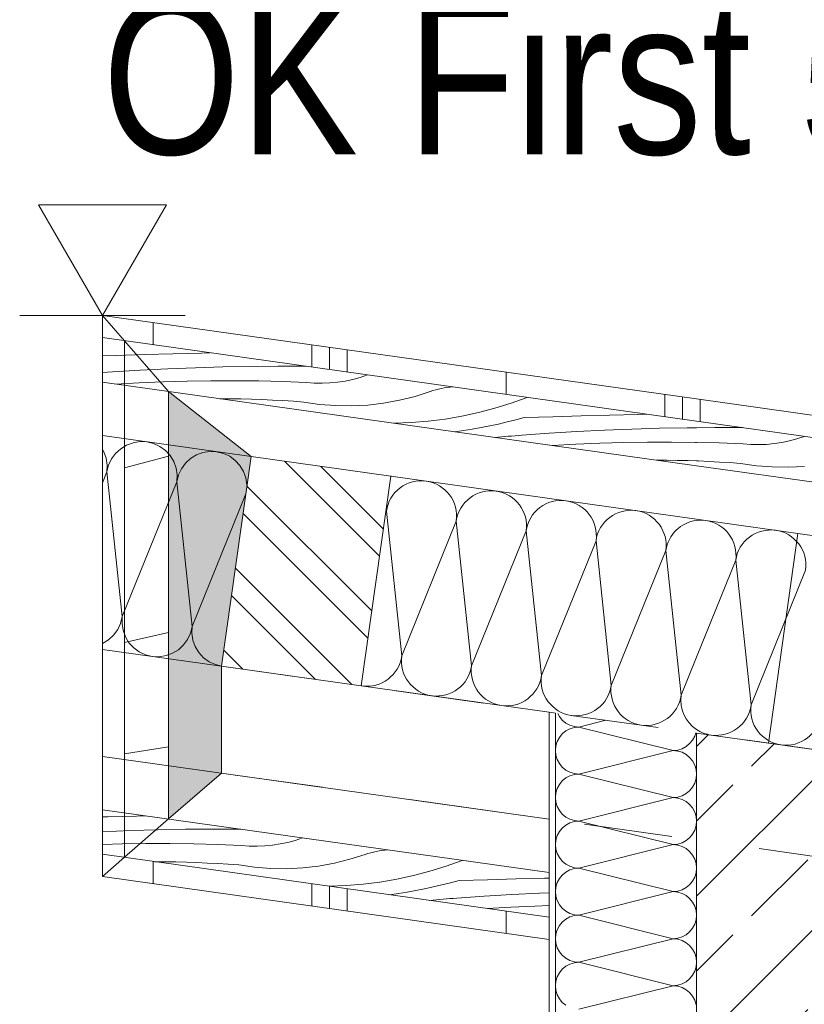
# Model space of a CAD drawing. Header units: metres. Extents: x 0 to 334, y 0 to 60.
# Tile 56 of 72: x 107.162 to 108.052, y 17.7 to 18.816. Entities that reach past the tile are written whole.
import ezdxf

# ---------------------------------------------------------------- set-up
doc = ezdxf.new("R2010")
doc.units = ezdxf.units.M
doc.header["$MEASUREMENT"] = 0
doc.linetypes.add('Strichlinie eng', pattern=[0.115, 0.075, -0.04])
for name, color, linetype in [('Neubau_0', 7, 'Continuous'), ('Neubau_10 Wand außen', 7, 'Continuous'), ('Neubau_24 Dachhaut', 7, 'Continuous'), ('Neubau_25 Dachsparren', 7, 'Continuous'), ('Neubau_70 Entwässerung_Regenwasser', 7, 'Continuous'), ('Neubau_94 Genehmigungsplanung Bemaßung', 7, 'Continuous')]:
    doc.layers.add(name, color=color, linetype=linetype)
doc.styles.add('ERSTELLTER_STIL_1', font='ARIALN.TTF')
pattern_1 = [(90, (111.53342, 12.92067), (-0.4, 0), []), (90, (111.51342, 12.92067), (-0.4, 0), []), (90, (111.49342, 12.92067), (-0.4, 0), []), (90, (111.71342, 13.92067), (-0.2, 0), [])]

# ---------------------------------------------------------------- blocks, each defined once
blk = doc.blocks.new('*X43', base_point=(111.5134, 12.9207))
at = {"layer": 'Neubau_24 Dachhaut', "color": 8, "linetype": 'Continuous', "lineweight": 9}
for p, q in [((107.9741, 18.203), (107.9297, 18.0932)), ((107.9741, 18.203), (107.9915, 18.039)), ((108.0534, 18.1918), (107.9915, 18.039))]:
    blk.add_line(p, q, dxfattribs=at)
for centre, start, end in [((107.9345, 18.2085), 82, 96.8946), ((107.9345, 18.2085), 352, 82), ((108.0137, 18.1974), 82, 172), ((108.0137, 18.1974), 352, 82), ((107.9519, 18.0445), 262, 352), ((108.0311, 18.0334), 172, 262), ((108.0311, 18.0334), 262, 352), ((107.9519, 18.0445), 236.3844, 262)]:
    blk.add_arc(centre, 0.04, start, end, dxfattribs=at)
blk = doc.blocks.new('*X58', base_point=(111.5134, 12.9207))
at = {"layer": 'Neubau_24 Dachhaut', "color": 8, "linetype": 'Continuous', "lineweight": 9}
for p, q in [((107.9297, 18.3533), (107.9504, 18.3535)), ((107.9504, 18.3535), (107.9817, 18.3534)), ((108.035, 18.3384), (108.0435, 18.3407)), ((108.0435, 18.3407), (108.0518, 18.3435)), ((107.9297, 18.3367), (107.9555, 18.336)), ((107.9555, 18.336), (107.9826, 18.3349)), ((107.9826, 18.3349), (107.9914, 18.3343)), ((107.9914, 18.3343), (108.0001, 18.3341)), ((108.0001, 18.3341), (108.0089, 18.3344)), ((108.0089, 18.3344), (108.0177, 18.3353)), ((108.0177, 18.3353), (108.0264, 18.3366)), ((108.0264, 18.3366), (108.035, 18.3384)), ((107.9297, 18.3156), (107.932, 18.3156)), ((107.932, 18.3156), (107.9438, 18.3151)), ((107.9438, 18.3151), (107.9557, 18.3144)), ((107.9557, 18.3144), (107.9676, 18.3137)), ((107.9676, 18.3137), (107.9795, 18.3129)), ((107.9795, 18.3129), (107.9975, 18.3102)), ((107.9975, 18.3102), (108.0156, 18.3088)), ((108.0156, 18.3088), (108.0338, 18.3085)), ((108.0338, 18.3085), (108.052, 18.3094))]:
    blk.add_line(p, q, dxfattribs=at)
blk = doc.blocks.new('*X59', base_point=(111.5134, 12.9207))
at = {"layer": 'Neubau_10 Wand außen', "color": 8, "linetype": 'Continuous', "lineweight": 9}
for p, q in [((107.7724, 18.0294), (107.7742, 18.0259)), ((107.7742, 18.0259), (107.7775, 18.0218)), ((107.7775, 18.0218), (107.7816, 18.0185)), ((107.7816, 18.0185), (107.7862, 18.0161)), ((107.7862, 18.0161), (107.7912, 18.0145)), ((107.827, 18.0217), (107.7964, 18.014)), ((107.7775, 18.0062), (107.7742, 18.0022)), ((107.7816, 18.0095), (107.7775, 18.0062)), ((107.7862, 18.012), (107.7816, 18.0095)), ((107.7912, 18.0135), (107.7862, 18.012)), ((107.7912, 18.0145), (107.7964, 18.014)), ((107.7964, 18.014), (107.7912, 18.0135)), ((107.9031, 17.9874), (107.7964, 18.014)), ((107.9277, 18.0038), (107.9288, 18.0074)), ((107.7717, 17.9976), (107.7702, 17.9926)), ((107.7742, 18.0022), (107.7717, 17.9976)), ((107.9179, 17.9919), (107.9219, 17.9952)), ((107.9219, 17.9952), (107.9252, 17.9992)), ((107.9252, 17.9992), (107.9277, 18.0038)), ((107.7702, 17.9926), (107.7697, 17.9874)), ((107.7697, 17.9874), (107.7702, 17.9822)), ((107.9031, 17.9874), (107.7964, 17.9607)), ((107.9031, 17.9874), (107.9083, 17.9879)), ((107.9083, 17.9868), (107.9031, 17.9874)), ((107.9083, 17.9879), (107.9133, 17.9894)), ((107.9133, 17.9853), (107.9083, 17.9868)), ((107.9133, 17.9894), (107.9179, 17.9919)), ((107.9179, 17.9829), (107.9133, 17.9853)), ((107.9219, 17.9795), (107.9179, 17.9829)), ((107.7702, 17.9822), (107.7717, 17.9772)), ((107.7717, 17.9772), (107.7742, 17.9725)), ((107.7742, 17.9725), (107.7775, 17.9685)), ((107.9252, 17.9755), (107.9219, 17.9795)), ((107.9277, 17.9709), (107.9252, 17.9755)), ((107.7775, 17.9685), (107.7816, 17.9652)), ((107.7816, 17.9652), (107.7862, 17.9627)), ((107.7862, 17.9627), (107.7912, 17.9612)), ((107.7912, 17.9602), (107.7862, 17.9587)), ((107.7912, 17.9612), (107.7964, 17.9607)), ((107.7964, 17.9607), (107.7912, 17.9602)), ((107.9031, 17.934), (107.7964, 17.9607)), ((107.9292, 17.9659), (107.9277, 17.9709)), ((107.9297, 17.9607), (107.9292, 17.9659)), ((107.9292, 17.9555), (107.9297, 17.9607)), ((107.7742, 17.9488), (107.7717, 17.9442)), ((107.7775, 17.9529), (107.7742, 17.9488)), ((107.7816, 17.9562), (107.7775, 17.9529)), ((107.7862, 17.9587), (107.7816, 17.9562)), ((107.9252, 17.9459), (107.9277, 17.9505)), ((107.9277, 17.9505), (107.9292, 17.9555)), ((107.7702, 17.9392), (107.7697, 17.934)), ((107.7717, 17.9442), (107.7702, 17.9392)), ((107.9133, 17.9361), (107.9179, 17.9385)), ((107.9179, 17.9385), (107.9219, 17.9418)), ((107.9219, 17.9418), (107.9252, 17.9459)), ((107.7697, 17.934), (107.7702, 17.9288)), ((107.7702, 17.9288), (107.7717, 17.9238)), ((107.9031, 17.934), (107.7964, 17.9074)), ((107.9031, 17.934), (107.9083, 17.9345)), ((107.9083, 17.9335), (107.9031, 17.934)), ((107.9083, 17.9345), (107.9133, 17.9361)), ((107.9133, 17.932), (107.9083, 17.9335)), ((107.9179, 17.9295), (107.9133, 17.932)), ((107.9219, 17.9262), (107.9179, 17.9295)), ((107.7717, 17.9238), (107.7742, 17.9192)), ((107.7742, 17.9192), (107.7775, 17.9152)), ((107.9252, 17.9222), (107.9219, 17.9262)), ((107.9277, 17.9176), (107.9252, 17.9222)), ((107.9292, 17.9126), (107.9277, 17.9176)), ((107.7775, 17.9152), (107.7816, 17.9119)), ((107.7816, 17.9119), (107.7862, 17.9094)), ((107.7862, 17.9053), (107.7816, 17.9029)), ((107.7862, 17.9094), (107.7912, 17.9079)), ((107.7912, 17.9068), (107.7862, 17.9053)), ((107.7912, 17.9079), (107.7964, 17.9074)), ((107.7964, 17.9074), (107.7912, 17.9068)), ((107.9031, 17.8807), (107.7964, 17.9074)), ((107.9297, 17.9074), (107.9292, 17.9126)), ((107.9292, 17.9022), (107.9297, 17.9074)), ((107.7742, 17.8955), (107.7717, 17.8909)), ((107.7775, 17.8995), (107.7742, 17.8955)), ((107.7816, 17.9029), (107.7775, 17.8995)), ((107.9252, 17.8925), (107.9277, 17.8972)), ((107.9277, 17.8972), (107.9292, 17.9022)), ((107.7702, 17.8859), (107.7697, 17.8807)), ((107.7717, 17.8909), (107.7702, 17.8859)), ((107.9083, 17.8812), (107.9133, 17.8827)), ((107.9133, 17.8827), (107.9179, 17.8852)), ((107.9179, 17.8852), (107.9219, 17.8885)), ((107.9219, 17.8885), (107.9252, 17.8925)), ((107.7697, 17.8807), (107.7702, 17.8755)), ((107.7702, 17.8755), (107.7717, 17.8705)), ((107.9031, 17.8807), (107.7964, 17.854)), ((107.9031, 17.8807), (107.9083, 17.8812)), ((107.9083, 17.8802), (107.9031, 17.8807)), ((107.9133, 17.8787), (107.9083, 17.8802)), ((107.9179, 17.8762), (107.9133, 17.8787)), ((107.9219, 17.8729), (107.9179, 17.8762)), ((107.9252, 17.8688), (107.9219, 17.8729)), ((107.7717, 17.8705), (107.7742, 17.8659)), ((107.7742, 17.8659), (107.7775, 17.8618)), ((107.7775, 17.8618), (107.7816, 17.8585)), ((107.9277, 17.8642), (107.9252, 17.8688)), ((107.9292, 17.8592), (107.9277, 17.8642)), ((107.7816, 17.8495), (107.7775, 17.8462)), ((107.7816, 17.8585), (107.7862, 17.8561)), ((107.7862, 17.852), (107.7816, 17.8495)), ((107.7862, 17.8561), (107.7912, 17.8545)), ((107.7912, 17.8535), (107.7862, 17.852)), ((107.7912, 17.8545), (107.7964, 17.854)), ((107.7964, 17.854), (107.7912, 17.8535)), ((107.9031, 17.8274), (107.7964, 17.854)), ((107.9277, 17.8438), (107.9292, 17.8488)), ((107.9297, 17.854), (107.9292, 17.8592)), ((107.9292, 17.8488), (107.9297, 17.854)), ((107.7717, 17.8376), (107.7702, 17.8326)), ((107.7742, 17.8422), (107.7717, 17.8376)), ((107.7775, 17.8462), (107.7742, 17.8422)), ((107.9219, 17.8352), (107.9252, 17.8392)), ((107.9252, 17.8392), (107.9277, 17.8438)), ((107.7702, 17.8326), (107.7697, 17.8274)), ((107.7697, 17.8274), (107.7702, 17.8222)), ((107.9031, 17.8274), (107.7964, 17.8007)), ((107.9031, 17.8274), (107.9083, 17.8279)), ((107.9083, 17.8268), (107.9031, 17.8274)), ((107.9083, 17.8279), (107.9133, 17.8294)), ((107.9133, 17.8253), (107.9083, 17.8268)), ((107.9133, 17.8294), (107.9179, 17.8319)), ((107.9179, 17.8319), (107.9219, 17.8352)), ((107.7702, 17.8222), (107.7717, 17.8172)), ((107.7717, 17.8172), (107.7742, 17.8125)), ((107.9179, 17.8229), (107.9133, 17.8253)), ((107.9219, 17.8195), (107.9179, 17.8229)), ((107.9252, 17.8155), (107.9219, 17.8195)), ((107.9277, 17.8109), (107.9252, 17.8155)), ((107.7742, 17.8125), (107.7775, 17.8085)), ((107.7775, 17.8085), (107.7816, 17.8052)), ((107.7816, 17.8052), (107.7862, 17.8027)), ((107.9292, 17.8059), (107.9277, 17.8109)), ((107.9297, 17.8007), (107.9292, 17.8059)), ((107.7775, 17.7929), (107.7742, 17.7888)), ((107.7816, 17.7962), (107.7775, 17.7929)), ((107.7862, 17.7987), (107.7816, 17.7962)), ((107.7862, 17.8027), (107.7912, 17.8012)), ((107.7912, 17.8002), (107.7862, 17.7987)), ((107.7912, 17.8012), (107.7964, 17.8007)), ((107.7964, 17.8007), (107.7912, 17.8002)), ((107.9031, 17.774), (107.7964, 17.8007)), ((107.9277, 17.7905), (107.9292, 17.7955)), ((107.9292, 17.7955), (107.9297, 17.8007)), ((107.7717, 17.7842), (107.7702, 17.7792)), ((107.7742, 17.7888), (107.7717, 17.7842)), ((107.9179, 17.7785), (107.9219, 17.7818)), ((107.9219, 17.7818), (107.9252, 17.7859)), ((107.9252, 17.7859), (107.9277, 17.7905)), ((107.7702, 17.7792), (107.7697, 17.774)), ((107.7697, 17.774), (107.7702, 17.7688)), ((107.9031, 17.774), (107.7964, 17.7474)), ((107.9031, 17.774), (107.9083, 17.7745)), ((107.9083, 17.7735), (107.9031, 17.774)), ((107.9083, 17.7745), (107.9133, 17.7761)), ((107.9133, 17.772), (107.9083, 17.7735)), ((107.9133, 17.7761), (107.9179, 17.7785)), ((107.9179, 17.7695), (107.9133, 17.772)), ((107.7702, 17.7688), (107.7717, 17.7638)), ((107.7717, 17.7638), (107.7742, 17.7592)), ((107.7742, 17.7592), (107.7775, 17.7552)), ((107.9219, 17.7662), (107.9179, 17.7695)), ((107.9252, 17.7622), (107.9219, 17.7662)), ((107.9277, 17.7576), (107.9252, 17.7622)), ((107.7775, 17.7552), (107.7816, 17.7519)), ((107.7816, 17.7519), (107.7862, 17.7494)), ((107.7862, 17.7494), (107.7912, 17.7479)), ((107.7912, 17.7479), (107.7964, 17.7474)), ((107.9292, 17.7526), (107.9277, 17.7576)), ((107.9297, 17.7474), (107.9292, 17.7526)), ((107.7775, 17.7395), (107.7742, 17.7355)), ((107.7816, 17.7429), (107.7775, 17.7395)), ((107.7862, 17.7453), (107.7816, 17.7429)), ((107.7912, 17.7468), (107.7862, 17.7453)), ((107.7964, 17.7474), (107.7912, 17.7468)), ((107.9031, 17.7207), (107.7964, 17.7474)), ((107.9252, 17.7325), (107.9277, 17.7372)), ((107.9277, 17.7372), (107.9292, 17.7422)), ((107.9292, 17.7422), (107.9297, 17.7474)), ((107.7702, 17.7259), (107.7697, 17.7207)), ((107.7717, 17.7309), (107.7702, 17.7259)), ((107.7742, 17.7355), (107.7717, 17.7309)), ((107.9179, 17.7252), (107.9219, 17.7285)), ((107.9219, 17.7285), (107.9252, 17.7325)), ((107.7697, 17.7207), (107.7702, 17.7155)), ((107.7702, 17.7155), (107.7717, 17.7105)), ((107.9031, 17.7207), (107.7964, 17.694)), ((107.9031, 17.7207), (107.9083, 17.7212)), ((107.9083, 17.7202), (107.9031, 17.7207)), ((107.9083, 17.7212), (107.9133, 17.7227)), ((107.9133, 17.7187), (107.9083, 17.7202)), ((107.9133, 17.7227), (107.9179, 17.7252)), ((107.9179, 17.7162), (107.9133, 17.7187)), ((107.9219, 17.7129), (107.9179, 17.7162)), ((107.7717, 17.7105), (107.7742, 17.7059)), ((107.7742, 17.7059), (107.7775, 17.7018)), ((107.9252, 17.7088), (107.9219, 17.7129)), ((107.9277, 17.7042), (107.9252, 17.7088)), ((107.9292, 17.6992), (107.9277, 17.7042)), ((107.7775, 17.7018), (107.7816, 17.6985))]:
    blk.add_line(p, q, dxfattribs=at)
blk = doc.blocks.new('*X60', base_point=(111.5134, 12.9207))
at = {"layer": 'Neubau_24 Dachhaut', "color": 8, "linetype": 'Continuous', "lineweight": 9}
for p, q in [((107.2576, 18.3261), (107.2561, 18.3285)), ((107.2767, 18.3295), (107.2709, 18.3242)), ((107.2834, 18.3336), (107.2767, 18.3295)), ((107.2907, 18.3363), (107.2834, 18.3336)), ((107.2985, 18.3375), (107.2907, 18.3363)), ((107.3063, 18.3372), (107.2985, 18.3375)), ((107.3139, 18.3354), (107.3063, 18.3372)), ((107.3211, 18.3321), (107.3139, 18.3354)), ((107.3274, 18.3274), (107.3211, 18.3321)), ((107.2603, 18.3188), (107.2576, 18.3261)), ((107.2615, 18.311), (107.2603, 18.3188)), ((107.2663, 18.3179), (107.263, 18.3108)), ((107.2709, 18.3242), (107.2663, 18.3179)), ((107.3327, 18.3217), (107.3274, 18.3274)), ((107.3368, 18.315), (107.3327, 18.3217)), ((107.3559, 18.3184), (107.3501, 18.3131)), ((107.3626, 18.3225), (107.3559, 18.3184)), ((107.37, 18.3252), (107.3626, 18.3225)), ((107.3777, 18.3264), (107.37, 18.3252)), ((107.3855, 18.3261), (107.3777, 18.3264)), ((107.3932, 18.3242), (107.3855, 18.3261)), ((107.4003, 18.3209), (107.3932, 18.3242)), ((107.4066, 18.3163), (107.4003, 18.3209)), ((107.2611, 18.3032), (107.2615, 18.311)), ((107.263, 18.3108), (107.2611, 18.3032)), ((107.3395, 18.3076), (107.3368, 18.315)), ((107.3407, 18.2999), (107.3395, 18.3076)), ((107.3455, 18.3068), (107.3422, 18.2997)), ((107.3501, 18.3131), (107.3455, 18.3068)), ((107.4119, 18.3105), (107.4066, 18.3163)), ((107.416, 18.3038), (107.4119, 18.3105)), ((107.2611, 18.3032), (107.2561, 18.2907)), ((107.2611, 18.3032), (107.2785, 18.1392)), ((107.3404, 18.292), (107.3407, 18.2999)), ((107.3422, 18.2997), (107.3404, 18.292)), ((107.4187, 18.2965), (107.416, 18.3038)), ((107.4199, 18.2887), (107.4187, 18.2965)), ((107.3404, 18.292), (107.2785, 18.1392)), ((107.3404, 18.292), (107.3577, 18.128)), ((107.4199, 18.2878), (107.4199, 18.2887)), ((107.4185, 18.2783), (107.3577, 18.128)), ((107.2766, 18.1315), (107.2785, 18.1392)), ((107.2785, 18.1392), (107.2782, 18.1313)), ((107.2733, 18.1244), (107.2766, 18.1315)), ((107.2782, 18.1313), (107.2794, 18.1236)), ((107.3559, 18.1204), (107.3577, 18.128)), ((107.3577, 18.128), (107.3574, 18.1202)), ((107.2629, 18.1128), (107.2687, 18.1181)), ((107.2687, 18.1181), (107.2733, 18.1244)), ((107.2794, 18.1236), (107.2821, 18.1162)), ((107.2821, 18.1162), (107.2861, 18.1095)), ((107.3526, 18.1133), (107.3559, 18.1204)), ((107.3574, 18.1202), (107.3586, 18.1124)), ((107.2561, 18.1086), (107.2562, 18.1087)), ((107.2562, 18.1087), (107.2629, 18.1128)), ((107.2861, 18.1095), (107.2915, 18.1037)), ((107.3422, 18.1016), (107.3479, 18.107)), ((107.3479, 18.107), (107.3526, 18.1133)), ((107.3586, 18.1124), (107.3613, 18.1051)), ((107.3613, 18.1051), (107.3654, 18.0984)), ((107.2915, 18.1037), (107.2978, 18.0991)), ((107.2978, 18.0991), (107.3049, 18.0958)), ((107.3049, 18.0958), (107.3125, 18.094)), ((107.3125, 18.094), (107.3204, 18.0937)), ((107.3204, 18.0937), (107.3281, 18.0949)), ((107.3281, 18.0949), (107.3355, 18.0976)), ((107.3355, 18.0976), (107.3422, 18.1016)), ((107.3654, 18.0984), (107.3707, 18.0926)), ((107.3707, 18.0926), (107.377, 18.088)), ((107.377, 18.088), (107.3841, 18.0847)), ((107.3841, 18.0847), (107.3911, 18.083))]:
    blk.add_line(p, q, dxfattribs=at)
blk = doc.blocks.new('*X61', base_point=(111.5134, 12.9207))
at = {"layer": 'Neubau_24 Dachhaut', "color": 8, "linetype": 'Continuous', "lineweight": 9}
for p, q in [((107.578, 18.2586), (107.577, 18.256)), ((107.578, 18.2586), (107.5954, 18.0946)), ((107.6572, 18.2475), (107.5954, 18.0946)), ((107.6572, 18.2475), (107.6746, 18.0835)), ((107.7365, 18.2364), (107.6746, 18.0835)), ((107.7365, 18.2364), (107.7538, 18.0724)), ((107.8157, 18.2252), (107.7538, 18.0724)), ((107.8157, 18.2252), (107.833, 18.0612)), ((107.8949, 18.2141), (107.833, 18.0612)), ((107.8949, 18.2141), (107.9123, 18.0501)), ((107.9297, 18.0932), (107.9123, 18.0501))]:
    blk.add_line(p, q, dxfattribs=at)
for centre, start, end in [((107.5892, 18.3379), 261.0255, 262), ((107.6176, 18.2531), 82, 172), ((107.6176, 18.2531), 352, 82), ((107.6969, 18.2419), 82, 172), ((107.6969, 18.2419), 352, 82), ((107.5384, 18.2642), 352, 2.5831), ((107.7761, 18.2308), 82, 172), ((107.7761, 18.2308), 352, 82), ((107.8553, 18.2197), 82, 172), ((107.8553, 18.2197), 352, 82), ((107.9345, 18.2085), 96.8946, 172), ((107.5558, 18.1002), 262, 352), ((107.635, 18.0891), 172, 262), ((107.635, 18.0891), 262, 352), ((107.7142, 18.0779), 172, 262), ((107.7142, 18.0779), 262, 352), ((107.7934, 18.0668), 172, 262), ((107.5558, 18.1002), 261.0255, 262), ((107.7934, 18.0668), 262, 352), ((107.8726, 18.0557), 172, 262), ((107.8726, 18.0557), 262, 352), ((107.9519, 18.0445), 172, 236.3844)]:
    blk.add_arc(centre, 0.04, start, end, dxfattribs=at)
blk = doc.blocks.new('*X62', base_point=(111.5134, 12.9207))
at = {"layer": 'Neubau_24 Dachhaut', "color": 8, "linetype": 'Continuous', "lineweight": 9}
for p, q in [((107.2561, 18.4348), (107.2714, 18.4353)), ((107.2714, 18.4353), (107.3037, 18.4362)), ((107.3037, 18.4362), (107.336, 18.4371)), ((107.336, 18.4371), (107.3682, 18.4379)), ((107.3682, 18.4379), (107.3781, 18.4382)), ((107.2676, 18.4167), (107.2988, 18.4185)), ((107.2988, 18.4185), (107.3301, 18.4201)), ((107.3301, 18.4201), (107.3614, 18.4213)), ((107.3614, 18.4213), (107.3927, 18.4222)), ((107.3927, 18.4222), (107.4239, 18.4228)), ((107.4239, 18.4228), (107.4552, 18.4231)), ((107.4552, 18.4231), (107.4865, 18.423)), ((107.2561, 18.4158), (107.2676, 18.4167)), ((107.352, 18.4062), (107.3791, 18.4066)), ((107.3791, 18.4066), (107.4062, 18.4066)), ((107.4062, 18.4066), (107.4333, 18.4063)), ((107.5313, 18.4062), (107.5399, 18.408)), ((107.5399, 18.408), (107.5484, 18.4103)), ((107.5484, 18.4103), (107.5567, 18.4131)), ((107.2707, 18.4028), (107.2978, 18.4043)), ((107.2978, 18.4043), (107.3249, 18.4054)), ((107.3249, 18.4054), (107.352, 18.4062)), ((107.4333, 18.4063), (107.4604, 18.4056)), ((107.4604, 18.4056), (107.4874, 18.4045)), ((107.4874, 18.4045), (107.4962, 18.4039)), ((107.4962, 18.4039), (107.505, 18.4037)), ((107.505, 18.4037), (107.5138, 18.404)), ((107.5138, 18.404), (107.5226, 18.4049)), ((107.5226, 18.4049), (107.5313, 18.4062)), ((107.6278, 18.3944), (107.6308, 18.3954)), ((107.6308, 18.3954), (107.6339, 18.3963)), ((107.6339, 18.3963), (107.6371, 18.3971)), ((107.6371, 18.3971), (107.6402, 18.3979)), ((107.6402, 18.3979), (107.6434, 18.3984)), ((107.6434, 18.3984), (107.6466, 18.3989)), ((107.6466, 18.3989), (107.6498, 18.3993)), ((107.6498, 18.3993), (107.6531, 18.3996)), ((107.3892, 18.3861), (107.4011, 18.3861)), ((107.4011, 18.3861), (107.413, 18.3859)), ((107.413, 18.3859), (107.4249, 18.3856)), ((107.4249, 18.3856), (107.4368, 18.3852)), ((107.4368, 18.3852), (107.4487, 18.3846)), ((107.4487, 18.3846), (107.4606, 18.384)), ((107.5749, 18.3811), (107.5928, 18.3844)), ((107.5928, 18.3844), (107.6105, 18.3888)), ((107.6105, 18.3888), (107.6278, 18.3944)), ((107.7375, 18.3877), (107.7194, 18.3811)), ((107.4606, 18.384), (107.4725, 18.3833)), ((107.4725, 18.3833), (107.4843, 18.3824)), ((107.4843, 18.3824), (107.5023, 18.3798)), ((107.5023, 18.3798), (107.5205, 18.3784)), ((107.5205, 18.3784), (107.5387, 18.3781)), ((107.5387, 18.3781), (107.5568, 18.379)), ((107.5568, 18.379), (107.5749, 18.3811)), ((107.701, 18.3754), (107.6823, 18.3704)), ((107.7194, 18.3811), (107.701, 18.3754)), ((107.6445, 18.3631), (107.6253, 18.3607)), ((107.6635, 18.3663), (107.6445, 18.3631)), ((107.6823, 18.3704), (107.6635, 18.3663)), ((107.7246, 18.3622), (107.7148, 18.3598)), ((107.7343, 18.3648), (107.7246, 18.3622)), ((107.7343, 18.3648), (107.7666, 18.3657)), ((107.7666, 18.3657), (107.7988, 18.3666)), ((107.7988, 18.3666), (107.8311, 18.3675)), ((107.8311, 18.3675), (107.8633, 18.3684)), ((107.8633, 18.3684), (107.8732, 18.3686)), ((107.6061, 18.3591), (107.5868, 18.3584)), ((107.6253, 18.3607), (107.6061, 18.3591)), ((107.6754, 18.3518), (107.6654, 18.3502)), ((107.6853, 18.3535), (107.6754, 18.3518)), ((107.6952, 18.3555), (107.6853, 18.3535)), ((107.705, 18.3575), (107.6952, 18.3555)), ((107.7148, 18.3598), (107.705, 18.3575)), ((107.8252, 18.3505), (107.8565, 18.3518)), ((107.8565, 18.3518), (107.8878, 18.3527)), ((107.8878, 18.3527), (107.9191, 18.3532)), ((107.9191, 18.3532), (107.9297, 18.3533)), ((107.6654, 18.3502), (107.6555, 18.3487)), ((107.7009, 18.3423), (107.7047, 18.3427)), ((107.7047, 18.3427), (107.7086, 18.343)), ((107.7086, 18.343), (107.7124, 18.3433)), ((107.7124, 18.3433), (107.7162, 18.3436)), ((107.7162, 18.3436), (107.72, 18.3439)), ((107.72, 18.3439), (107.7239, 18.3442)), ((107.7239, 18.3442), (107.7277, 18.3445)), ((107.7277, 18.3445), (107.7315, 18.3448)), ((107.7315, 18.3448), (107.7627, 18.3471)), ((107.7627, 18.3471), (107.794, 18.349)), ((107.794, 18.349), (107.8252, 18.3505)), ((107.7659, 18.3332), (107.7929, 18.3347)), ((107.7929, 18.3347), (107.82, 18.3359)), ((107.82, 18.3359), (107.8471, 18.3366)), ((107.8471, 18.3366), (107.8742, 18.337)), ((107.8742, 18.337), (107.9013, 18.3371)), ((107.9013, 18.3371), (107.9284, 18.3367)), ((107.9284, 18.3367), (107.9297, 18.3367)), ((107.8844, 18.3166), (107.8963, 18.3165)), ((107.8963, 18.3165), (107.9082, 18.3163)), ((107.9082, 18.3163), (107.9201, 18.316)), ((107.9201, 18.316), (107.9297, 18.3156))]:
    blk.add_line(p, q, dxfattribs=at)
blk = doc.blocks.new('*X63', base_point=(111.5134, 12.9207))
at = {"layer": 'Neubau_24 Dachhaut', "color": 8, "linetype": 'Continuous', "lineweight": 9}
for p, q in [((107.2561, 17.912), (107.2622, 17.9122)), ((107.2622, 17.9122), (107.2945, 17.9131)), ((107.2945, 17.9131), (107.3043, 17.9134)), ((107.2561, 17.8953), (107.2563, 17.8953)), ((107.2563, 17.8953), (107.2876, 17.8965)), ((107.2876, 17.8965), (107.3189, 17.8974)), ((107.3189, 17.8974), (107.3502, 17.898)), ((107.3502, 17.898), (107.3815, 17.8982)), ((107.3815, 17.8982), (107.4128, 17.8981)), ((107.2782, 17.8814), (107.3053, 17.8818)), ((107.3053, 17.8818), (107.3324, 17.8818)), ((107.3324, 17.8818), (107.3595, 17.8815)), ((107.4575, 17.8814), (107.4661, 17.8832)), ((107.4661, 17.8832), (107.4746, 17.8855)), ((107.4746, 17.8855), (107.4829, 17.8883)), ((107.2561, 17.8807), (107.2782, 17.8814)), ((107.3595, 17.8815), (107.3866, 17.8808)), ((107.3866, 17.8808), (107.4137, 17.8797)), ((107.4137, 17.8797), (107.4225, 17.879)), ((107.4225, 17.879), (107.4313, 17.8789)), ((107.4313, 17.8789), (107.44, 17.8792)), ((107.44, 17.8792), (107.4488, 17.88)), ((107.4488, 17.88), (107.4575, 17.8814)), ((107.5571, 17.8706), (107.5602, 17.8715)), ((107.5602, 17.8715), (107.5633, 17.8723)), ((107.5633, 17.8723), (107.5665, 17.873)), ((107.5665, 17.873), (107.5697, 17.8736)), ((107.5697, 17.8736), (107.5729, 17.8741)), ((107.5729, 17.8741), (107.5761, 17.8745)), ((107.5761, 17.8745), (107.5793, 17.8747)), ((107.3155, 17.8613), (107.3274, 17.8612)), ((107.3274, 17.8612), (107.3393, 17.861)), ((107.3393, 17.861), (107.3512, 17.8607)), ((107.3512, 17.8607), (107.3631, 17.8603)), ((107.3631, 17.8603), (107.3749, 17.8598)), ((107.3749, 17.8598), (107.3868, 17.8592)), ((107.5011, 17.8563), (107.519, 17.8595)), ((107.519, 17.8595), (107.5367, 17.864)), ((107.5367, 17.864), (107.554, 17.8695)), ((107.554, 17.8695), (107.5571, 17.8706)), ((107.6638, 17.8628), (107.6456, 17.8563)), ((107.3868, 17.8592), (107.3987, 17.8584)), ((107.3987, 17.8584), (107.4106, 17.8576)), ((107.4106, 17.8576), (107.4286, 17.855)), ((107.4286, 17.855), (107.4467, 17.8535)), ((107.4467, 17.8535), (107.4649, 17.8533)), ((107.4649, 17.8533), (107.4831, 17.8542)), ((107.4831, 17.8542), (107.5011, 17.8563)), ((107.6272, 17.8505), (107.6086, 17.8456)), ((107.6456, 17.8563), (107.6272, 17.8505)), ((107.5707, 17.8382), (107.5516, 17.8358)), ((107.5897, 17.8415), (107.5707, 17.8382)), ((107.6086, 17.8456), (107.5897, 17.8415)), ((107.6508, 17.8374), (107.641, 17.8349)), ((107.6606, 17.8399), (107.6508, 17.8374)), ((107.6606, 17.8399), (107.6928, 17.8408)), ((107.6928, 17.8408), (107.7251, 17.8417)), ((107.7251, 17.8417), (107.7573, 17.8426)), ((107.7573, 17.8426), (107.7626, 17.8428)), ((107.5323, 17.8343), (107.5131, 17.8335)), ((107.5516, 17.8358), (107.5323, 17.8343)), ((107.6016, 17.8269), (107.5917, 17.8253)), ((107.6115, 17.8287), (107.6016, 17.8269)), ((107.6214, 17.8306), (107.6115, 17.8287)), ((107.6312, 17.8327), (107.6214, 17.8306)), ((107.641, 17.8349), (107.6312, 17.8327)), ((107.7515, 17.8257), (107.7626, 17.8261)), ((107.5917, 17.8253), (107.5817, 17.8239)), ((107.6272, 17.8175), (107.631, 17.8178)), ((107.631, 17.8178), (107.6348, 17.8182)), ((107.6348, 17.8182), (107.6386, 17.8185)), ((107.6386, 17.8185), (107.6425, 17.8188)), ((107.6425, 17.8188), (107.6463, 17.8191)), ((107.6463, 17.8191), (107.6501, 17.8194)), ((107.6501, 17.8194), (107.6539, 17.8197)), ((107.6539, 17.8197), (107.6578, 17.82)), ((107.6578, 17.82), (107.689, 17.8222)), ((107.689, 17.8222), (107.7202, 17.8241)), ((107.7202, 17.8241), (107.7515, 17.8257)), ((107.6921, 17.8084), (107.7192, 17.8099)), ((107.7192, 17.8099), (107.7462, 17.811)), ((107.7462, 17.811), (107.7626, 17.8115))]:
    blk.add_line(p, q, dxfattribs=at)
blk = doc.blocks.new('*X65', base_point=(111.5134, 12.9207))
at = {"layer": 'Neubau_0', "color": 8, "linetype": 'Continuous', "lineweight": 9}
for p, q in [((107.3311, 18.3212), (107.2811, 18.308)), ((107.3311, 18.1211), (107.2811, 18.1097)), ((107.3311, 17.9915), (107.2811, 17.9836))]:
    blk.add_line(p, q, dxfattribs=at)

msp = doc.modelspace()

# ---------------------------------------------------------------- hatches: boundary and pattern name
at = {"layer": 'Neubau_0', "linetype": 'Continuous', "lineweight": 13}
h = msp.add_hatch(dxfattribs=at)
h.set_pattern_fill('Metall_Zinkblech_0001', style=0, pattern_type=2)
h.set_pattern_definition(pattern_1)
h.paths.add_polyline_path([(107.2561, 18.4806), (107.2811, 18.4518), (107.2811, 17.8663), (107.2561, 17.8446)])
at = {"layer": 'Neubau_0', "linetype": 'Continuous', "lineweight": 18}
msp.add_hatch(color=255, dxfattribs=at).paths.add_polyline_path([(107.3311, 18.3943), (107.4245, 18.3206), (107.3911, 18.0829), (107.3909, 17.9618), (107.3311, 17.9098)])
at = {"layer": 'Neubau_10 Wand außen', "linetype": 'Continuous', "lineweight": 0, "true_color": 0x000000}
h = msp.add_hatch(dxfattribs=at)
h.set_pattern_fill('Mörtel_0001', color=18, style=0, pattern_type=2)
h.set_pattern_definition([(45, (111.51342, 13.09567), (-0.0556847, 0.0556847), [0, -0.0525, 0, -0.07875]), (110, (111.68842, 13.09567), (0.0740008, 0.0269341), [0, -0.0385, 0, -0.0665])])
h.paths.add_polyline_path([(107.7627, 16.9007), (107.7697, 16.9007), (107.7697, 18.0297), (107.7627, 18.0307)])
h = msp.add_hatch(dxfattribs=at)
h.set_pattern_fill('Beton_Stahlbeton_0001', color=18, style=0, pattern_type=2)
h.set_pattern_definition([(45, (111.51342, 12.92067), (-0.0848528, 0.0848528), []), (45, (111.471, 12.9631), (-0.0848528, 0.0848528), [0.09, -0.03])])
h.paths.add_polyline_path([(107.9297, 18.0072), (107.9297, 16.8807), (107.9297, 16.7207), (108.1697, 16.7207), (108.1697, 16.5207), (108.1697, 17.9735), (108.0113, 17.9958)])
at = {"layer": 'Neubau_24 Dachhaut', "linetype": 'Continuous', "lineweight": 0, "true_color": 0x000000}
h = msp.add_hatch(dxfattribs=at)
h.set_pattern_fill('Metall_Zinkblech_0001', color=18, style=0, pattern_type=2)
h.set_pattern_definition(pattern_1)
h.paths.add_polyline_path([(107.9297, 18.3859), (107.2561, 18.4806), (107.2561, 18.4554), (107.9297, 18.3607)])
h = msp.add_hatch(dxfattribs=at)
h.set_pattern_fill('Metall_Zinkblech_0001', color=18, style=0, pattern_type=2)
h.set_pattern_definition(pattern_1)
h.paths.add_polyline_path([(107.9297, 18.3607), (109.7925, 18.0989), (109.7959, 18.1236), (107.9297, 18.3859)])
h = msp.add_hatch(dxfattribs=at)
h.set_pattern_fill('Metall_Zinkblech_0001', color=18, style=0, pattern_type=2)
h.set_pattern_definition(pattern_1)
h.paths.add_polyline_path([(107.2561, 17.8444), (107.7626, 17.7732), (107.7626, 17.7985), (107.2561, 17.8697)])
at = {"layer": 'Neubau_25 Dachsparren', "linetype": 'Continuous', "lineweight": 0, "true_color": 0x000000}
h = msp.add_hatch(dxfattribs=at)
h.set_pattern_fill('Metall_Stahl_0001', color=18, style=0, pattern_type=2)
h.set_pattern_definition([(135, (111.51342, 12.92067), (0.053033, 0.053033), []), (135, (111.495744, 12.90299), (0.053033, 0.053033), [])])
h.paths.add_polyline_path([(107.5495, 18.0607), (107.5829, 18.2983), (107.4245, 18.3206), (107.3911, 18.0829)])

# ---------------------------------------------------------------- linework, layer by layer
at = {"layer": 'Neubau_0', "color": 7, "linetype": 'Continuous', "lineweight": 9, "flags": 128}
for points in [[(107.2561, 18.4806), (107.2811, 18.4518), (107.2811, 17.8663), (107.2561, 17.8446)], [(107.2811, 18.4518), (107.3311, 18.3943), (107.3311, 17.9098), (107.2811, 17.8663)], [(107.3311, 18.3943), (107.4245, 18.3206), (107.3911, 18.0829), (107.3909, 17.9618), (107.3311, 17.9098)]]:
    msp.add_lwpolyline(points, close=True, dxfattribs=at)
at = {"layer": 'Neubau_10 Wand außen', "color": 7, "linetype": 'Continuous', "lineweight": 13}
msp.add_line((107.7627, 18.0307), (107.7627, 16.9807), dxfattribs=at)
at = {"layer": 'Neubau_10 Wand außen', "color": 7, "linetype": 'Continuous', "lineweight": 13, "flags": 128}
for points in [[(107.7697, 18.0297), (107.7697, 16.9007), (107.7697, 16.8807)], [(107.9297, 18.0072), (107.9297, 16.8807), (107.9297, 16.7207)]]:
    msp.add_lwpolyline(points, dxfattribs=at)
at = {"layer": 'Neubau_24 Dachhaut', "color": 7, "linetype": 'Continuous', "lineweight": 13}
for p, q in [((107.2561, 18.4806), (107.9297, 18.3859)), ((107.2561, 18.4554), (107.9297, 18.3607)), ((107.2561, 18.4049), (107.9297, 18.3102)), ((107.9297, 18.3859), (119.0417, 16.8242)), ((107.9297, 18.3102), (119.0417, 16.7485)), ((107.7626, 18.0307), (107.7627, 18.0307)), ((107.7627, 18.0307), (107.7697, 18.0297)), ((107.2561, 17.9807), (107.7626, 17.9096)), ((107.2561, 17.9201), (107.7626, 17.849)), ((107.2561, 17.8697), (107.7626, 17.7985)), ((107.2561, 17.8444), (107.7626, 17.7732))]:
    msp.add_line(p, q, dxfattribs=at)
at = {"layer": 'Neubau_24 Dachhaut', "color": 7, "linetype": 'Continuous', "lineweight": 9}
for p, q in [((107.7627, 17.9095), (107.7626, 17.9096)), ((107.7626, 17.849), (107.7627, 17.8489)), ((107.7627, 17.7732), (107.7626, 17.7732))]:
    msp.add_line(p, q, dxfattribs=at)
at = {"layer": 'Neubau_24 Dachhaut', "color": 7, "linetype": 'Continuous', "lineweight": 13, "flags": 128}
for points in [[(107.2561, 18.4806), (107.2561, 18.4554), (107.2561, 18.4049), (107.2561, 18.3443), (107.2561, 18.1019)], [(107.9297, 18.3607), (109.7925, 18.0989)], [(107.2561, 18.3443), (107.4245, 18.3206), (107.5829, 18.2983), (107.9297, 18.2496)], [(107.9297, 18.2496), (108.0447, 18.2334), (108.2031, 18.2112)], [(107.2561, 18.1019), (107.3911, 18.0829), (107.5495, 18.0607), (107.7626, 18.0307)], [(107.2561, 18.1019), (107.2561, 17.9807), (107.2561, 17.9201), (107.2561, 17.8697), (107.2561, 17.8444)], [(107.7626, 18.0307), (107.7626, 17.9096), (107.7626, 17.849), (107.7626, 17.7985), (107.7626, 17.7732)], [(107.9297, 18.0072), (108.0113, 17.9958), (108.1697, 17.9735)]]:
    msp.add_lwpolyline(points, dxfattribs=at)
at = {"layer": 'Neubau_25 Dachsparren', "color": 7, "linetype": 'Continuous', "lineweight": 9}
for p, q in [((107.4245, 18.3206), (107.3911, 18.0829)), ((107.5829, 18.2983), (107.5495, 18.0607)), ((108.0447, 18.2334), (108.0113, 17.9958))]:
    msp.add_line(p, q, dxfattribs=at)
at = {"layer": 'Neubau_70 Entwässerung_Regenwasser', "color": 7, "linetype": 'Strichlinie eng', "lineweight": 13}
msp.add_lwpolyline([(107.3911, 18.0829), (118.7947, 16.4803), (118.7947, 16.3591), (107.3909, 17.9618)], close=True, dxfattribs=at)
at = {"layer": 'Neubau_94 Genehmigungsplanung Bemaßung', "color": 7, "linetype": 'Continuous', "lineweight": 9}
for p, q in [((107.2561, 18.4806), (107.1835, 18.6058)), ((107.1835, 18.6058), (107.3287, 18.6058)), ((107.3287, 18.6058), (107.2561, 18.4806)), ((107.2561, 18.4806), (107.1622, 18.4806)), ((107.2561, 18.4806), (107.35, 18.4806))]:
    msp.add_line(p, q, dxfattribs=at)

# ---------------------------------------------------------------- block references
at = {"layer": 'Neubau_0', "color": 8, "linetype": 'Continuous', "lineweight": 9}
msp.add_blockref('*X65', (111.5134, 12.9207), dxfattribs=at)
at = {"layer": 'Neubau_10 Wand außen', "lineweight": 0}
msp.add_blockref('*X59', (111.5134, 12.9207), dxfattribs=at)
at = {"layer": 'Neubau_24 Dachhaut', "lineweight": 0}
for name in ['*X62', '*X58', '*X60', '*X61', '*X43', '*X63']:
    msp.add_blockref(name, (111.5134, 12.9207), dxfattribs=at)

# ---------------------------------------------------------------- texts
at = {"layer": 'Neubau_94 Genehmigungsplanung Bemaßung', "color": 7, "lineweight": 9, "insert": (107.2561, 18.6308), "char_height": 0.175, "attachment_point": 7, "style": 'ERSTELLTER_STIL_1'}
msp.add_mtext('\\A1;{\\pql;\\fArial Narrow|b0|i0|c0|p0;\\W1.000000;OK First 5,56}', dxfattribs=at)

doc.saveas('drawing.dxf')
